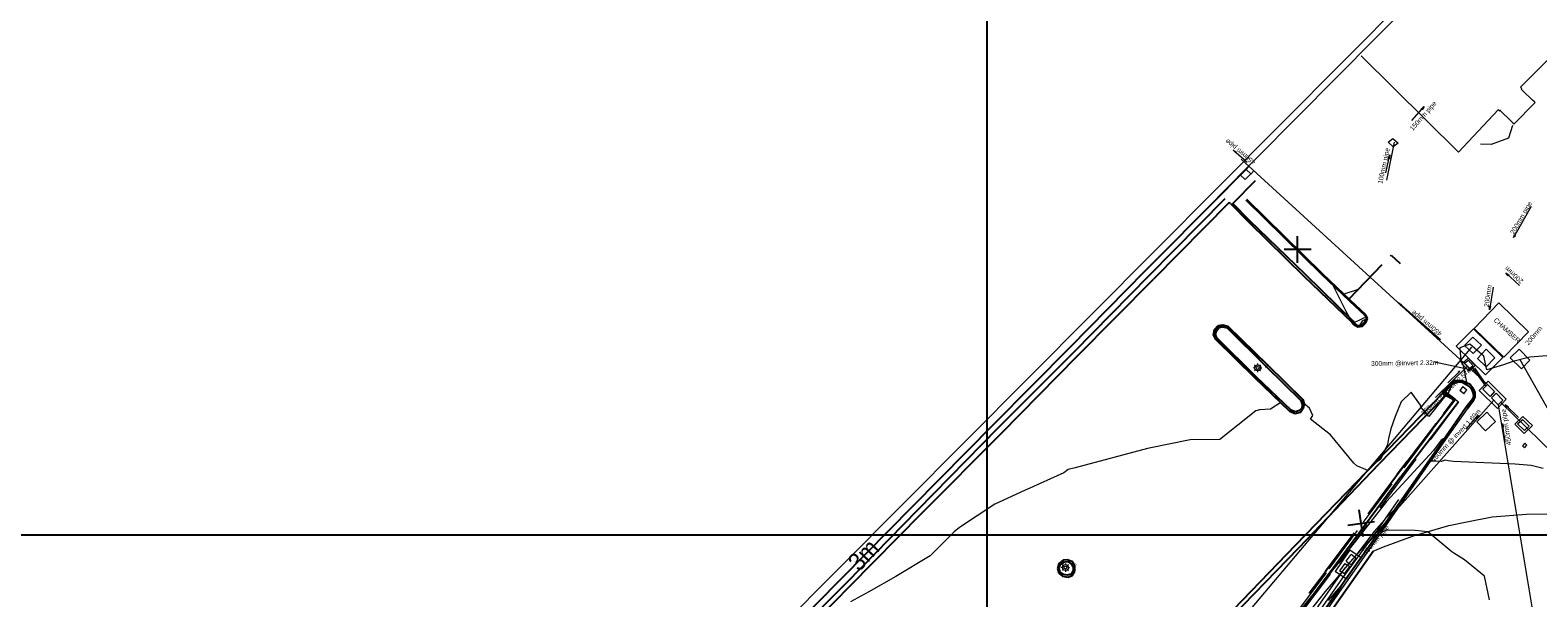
# Model space of a CAD drawing. Header units: millimetres. Extents: x -79464 to -76785, y -3788210 to -3782955.
# Tile 101 of 131: x -79080 to -78954, y -3783755 to -3783708. Entities that reach past the tile are written whole.
import ezdxf
from ezdxf.enums import TextEntityAlignment as Align
from ezdxf.lldxf.tags import DXFTag

# ---------------------------------------------------------------- set-up
doc = ezdxf.new("R2010")
doc.units = ezdxf.units.MM
doc.header["$LTSCALE"] = 8
doc.header["$MEASUREMENT"] = 0
for name, pattern in [('CENTER', [2, 1.25, -0.25, 0.25, -0.25]), ('DASHED', [0.75, 0.5, -0.25]), ('PHANTOMX2', [5, 2.5, -0.5, 0.5, -0.5, 0.5, -0.5])]:
    doc.linetypes.add(name, pattern=pattern)
for name, color, linetype in [('BUILDINGS', 7, 'Continuous'), ('EDGE OF CONCRETE', 7, 'Continuous'), ('EDGE OF PAVING', 7, 'Continuous'), ('EDGE OF TAR', 7, 'Continuous'), ('FENCE', 7, 'Continuous'), ('GCONTOUR1', 7, 'Continuous'), ('GRID', 7, 'Continuous'), ('LEGEND', 7, 'Continuous'), ('MCONTOUR1', 7, 'Continuous'), ('RETAINING WALL', 7, 'Continuous'), ('ROAD', 7, 'Continuous'), ('ROAD BARRICADE', 7, 'Continuous'), ('SEWER MANHOLE', 7, 'Continuous'), ('SG GIS CADASTRAL', 7, 'Continuous'), ('STORMWATER MANHOLE', 7, 'Continuous'), ('WALLS', 7, 'Continuous')]:
    doc.layers.add(name, color=color, linetype=linetype)
doc.styles.add('Arial Narrow', font='arial.ttf', dxfattribs={"height": 1})
doc.styles.add('Arial Unicode MS', font='arial.ttf', dxfattribs={"height": 1})
doc.styles.add('Style-Arial', font='arial.ttf')
tags = doc.linetypes.add('DASHED0', pattern=[1, 0.5, -0.5]).pattern_tags.tags
tags[6:7] = [DXFTag(74, 4), DXFTag(75, 0), DXFTag(340, '0'), DXFTag(46, 0.0), DXFTag(50, 0.0), DXFTag(44, 0.0), DXFTag(45, 0.0)]
tags[4:5] = [DXFTag(74, 4), DXFTag(75, 0), DXFTag(340, '0'), DXFTag(46, 0.0), DXFTag(50, 0.0), DXFTag(44, 0.0), DXFTag(45, 0.0)]

# ---------------------------------------------------------------- blocks, each defined once
blk = doc.blocks.new('LAMP POST TMH11.PAT', base_point=(-78906.42, -3783831.88))
at = {"layer": 'LEGEND', "color": 7, "lineweight": 18}
for p, q in [((-78907.13, -3783831.17), (-78907.42, -3783830.87)), ((-78906.42, -3783830.46), (-78906.42, -3783830.87)), ((-78905.42, -3783830.87), (-78905.71, -3783831.17)), ((-78907.42, -3783831.88), (-78907.84, -3783831.88)), ((-78907.09, -3783832.63), (-78907.42, -3783832.89)), ((-78906.42, -3783832.88), (-78906.42, -3783833.3)), ((-78905.71, -3783832.59), (-78905.41, -3783832.88)), ((-78905.42, -3783831.88), (-78905, -3783831.88))]:
    blk.add_line(p, q, dxfattribs=at)
blk.add_circle((-78906.42, -3783831.88, 5.39), 1, dxfattribs=at)
at = {"layer": 'LEGEND', "color": 1, "lineweight": 18}
blk.add_circle((-78906.42, -3783831.88, 5.39), 0.502, dxfattribs=at)
at = {"layer": 'LEGEND', "color": 7, "style": 'Arial Unicode MS', "width": 0.5}
blk.add_text('LP', height=1.254, dxfattribs=at).set_placement((-78904.03, -3783832.18, 5.35), align=Align.BOTTOM_LEFT)

msp = doc.modelspace()

# ---------------------------------------------------------------- linework, layer by layer
at = {"layer": 'BUILDINGS', "color": 6, "lineweight": 15}
for p, q in [((-78960.41, -3783717.84, 2.94), (-78968.58, -3783709.77, 2.85)), ((-78952.65, -3783709.85, 4.78), (-78955.19, -3783712.39, 5.07)), ((-78955.19, -3783712.39, 5.07), (-78955.08, -3783712.51, 5.13)), ((-78955.08, -3783712.51, 5.13), (-78955.13, -3783712.56, 5.14)), ((-78955.13, -3783712.56, 5.14), (-78954.99, -3783712.7, 4.85)), ((-78954.99, -3783712.7, 4.85), (-78954.18, -3783713.49, 5.14)), ((-78957.06, -3783714.29, 4.98), (-78960.41, -3783717.84, 5.12)), ((-78956.94, -3783714.4, 5.14), (-78957.06, -3783714.29, 4.98)), ((-78956.9, -3783714.35, 5.25), (-78956.94, -3783714.4, 5.14)), ((-78955.96, -3783715.28, 5.03), (-78956.9, -3783714.35, 5.25)), ((-78953.95, -3783713.69, 4.49), (-78955.76, -3783715.51, 5.13)), ((-78954.03, -3783713.63, 5.14), (-78954.18, -3783713.49, 5.14)), ((-78954.01, -3783713.62, 5.09), (-78954.03, -3783713.63, 5.14)), ((-78954.01, -3783713.62, 5.09), (-78953.95, -3783713.69, 4.49)), ((-78955.82, -3783715.42, 5.1), (-78955.96, -3783715.28, 5.03)), ((-78955.84, -3783715.44, 5.1), (-78955.82, -3783715.42, 5.1)), ((-78955.76, -3783715.51, 5.13), (-78955.84, -3783715.44, 5.1))]:
    msp.add_line(p, q, dxfattribs=at)
at = {"layer": 'BUILDINGS', "color": 6, "lineweight": 0}
msp.add_point((-78956.9, -3783714.35, 5.25), dxfattribs=at)
at = {"layer": 'EDGE OF CONCRETE', "color": 252, "lineweight": 15}
for p, q in [((-78960.11, -3783735.64), (-78959.59, -3783735.16)), ((-78960.11, -3783735.64), (-78959.51, -3783736.25)), ((-78958.99, -3783735.77), (-78959.59, -3783735.16)), ((-78958.99, -3783735.77), (-78959.51, -3783736.25)), ((-78960.04, -3783737.53), (-78960.29, -3783737.87)), ((-78960.04, -3783737.53), (-78960.29, -3783737.87)), ((-78960.04, -3783737.53), (-78959.7, -3783737.8)), ((-78960.04, -3783737.53), (-78959.7, -3783737.8)), ((-78956.39, -3783738.6, 3.33), (-78957.92, -3783737.09, 3.37)), ((-78959.95, -3783738.14), (-78960.29, -3783737.87)), ((-78959.95, -3783738.14), (-78960.29, -3783737.87)), ((-78959.95, -3783738.14), (-78959.7, -3783737.8)), ((-78959.95, -3783738.14), (-78959.7, -3783737.8)), ((-78958.01, -3783739.7, 3.25), (-78958.85, -3783740.49, 3.28)), ((-78958.01, -3783739.7, 3.28), (-78957.29, -3783740.48, 3.25)), ((-78958.13, -3783741.27, 3.25), (-78958.85, -3783740.49, 3.28)), ((-78958.13, -3783741.27, 3.28), (-78957.29, -3783740.48, 3.25))]:
    msp.add_line(p, q, dxfattribs=at)
at = {"layer": 'EDGE OF PAVING', "color": 1, "lineweight": 25}
for p, q in [((-78979.35, -3783722.16, 2.93), (-78977.45, -3783720.23, 2.93)), ((-78979.67, -3783722.08, 2.84), (-78986, -3783728.51, 2.83)), ((-78979.54, -3783722.17, 2.82), (-78979.67, -3783722.08, 2.84)), ((-78979.54, -3783722.17, 2.82), (-78978.02, -3783723.73, 2.83)), ((-78977.91, -3783723.61, 2.95), (-78979.35, -3783722.16, 2.93)), ((-78971.89, -3783728.12, 2.99), (-78978.22, -3783721.89, 2.99)), ((-78971.83, -3783728.07, 2.92), (-78978.18, -3783721.84, 2.98)), ((-78978.02, -3783723.73, 2.83), (-78973.38, -3783728.28, 2.87)), ((-78973.25, -3783728.14, 2.97), (-78977.91, -3783723.61, 2.95)), ((-78992.45, -3783735.01, 2.86), (-78986, -3783728.51, 2.83)), ((-78973.38, -3783728.28, 2.87), (-78969.37, -3783732.13, 2.9)), ((-78969.26, -3783732.06, 3), (-78973.25, -3783728.14, 2.97)), ((-78969.54, -3783730.38, 3.01), (-78971.89, -3783728.12, 2.99)), ((-78969.47, -3783730.3, 2.91), (-78971.83, -3783728.07, 2.92)), ((-78968.25, -3783731.58, 3), (-78969.54, -3783730.38, 3.01)), ((-78968.18, -3783731.51, 2.93), (-78969.47, -3783730.3, 2.91)), ((-78980.89, -3783732.76, 2.94), (-78980.57, -3783732.42, 2.93)), ((-78980.57, -3783732.42, 2.93), (-78980.18, -3783732.35, 2.92)), ((-78980.18, -3783732.35, 2.92), (-78979.78, -3783732.47, 2.91)), ((-78969.37, -3783732.13, 2.9), (-78969.18, -3783732.32, 2.91)), ((-78969.12, -3783732.24, 3), (-78969.26, -3783732.06, 3)), ((-78969.18, -3783732.32, 2.91), (-78968.86, -3783732.53, 2.89)), ((-78968.86, -3783732.44, 2.99), (-78969.12, -3783732.24, 3)), ((-78968.56, -3783732.38, 3.01), (-78968.86, -3783732.44, 2.99)), ((-78968.86, -3783732.53, 2.89), (-78968.46, -3783732.46, 2.9)), ((-78968.3, -3783732.13, 3.01), (-78968.56, -3783732.38, 3.01)), ((-78968.46, -3783732.46, 2.9), (-78968.19, -3783732.18, 2.91)), ((-78968.12, -3783731.84, 3), (-78968.3, -3783732.13, 3.01)), ((-78968.25, -3783731.58, 3), (-78968.12, -3783731.84, 3)), ((-78968.19, -3783732.18, 2.91), (-78968.05, -3783731.82, 2.92)), ((-78968.05, -3783731.82, 2.92), (-78968.18, -3783731.51, 2.93)), ((-78980.97, -3783733.18, 2.93), (-78980.89, -3783732.76, 2.94)), ((-78980.78, -3783733.58, 2.93), (-78980.97, -3783733.18, 2.93)), ((-78980.82, -3783733.17, 3.05), (-78980.72, -3783732.87, 3.06)), ((-78980.7, -3783733.45, 3.05), (-78980.82, -3783733.17, 3.05)), ((-78977.49, -3783736.81, 2.98), (-78980.78, -3783733.58, 2.93)), ((-78980.72, -3783732.87, 3.06), (-78980.51, -3783732.58, 3.05)), ((-78977.39, -3783736.72, 3.1), (-78980.7, -3783733.45, 3.05)), ((-78980.51, -3783732.58, 3.05), (-78980.18, -3783732.52, 3.04)), ((-78980.18, -3783732.52, 3.04), (-78979.84, -3783732.6, 3.04)), ((-78979.84, -3783732.6, 3.04), (-78976.55, -3783735.85, 3.1)), ((-78979.78, -3783732.47, 2.91), (-78976.4, -3783735.74, 2.99)), ((-78998.77, -3783741.44, 2.89), (-78992.45, -3783735.01, 2.86)), ((-78976.55, -3783735.85, 3.1), (-78973.63, -3783738.7, 3.11)), ((-78976.4, -3783735.74, 2.99), (-78973.48, -3783738.63, 2.99)), ((-78974.57, -3783739.62, 3.01), (-78977.49, -3783736.81, 2.98)), ((-78974.46, -3783739.53, 3.13), (-78977.39, -3783736.72, 3.1)), ((-78961.7, -3783737.97, 2.9), (-78961.05, -3783737.23, 2.91)), ((-78961.53, -3783737.99, 2.95), (-78960.94, -3783737.33, 3)), ((-78961.05, -3783737.23, 2.91), (-78960.68, -3783737.01, 2.9)), ((-78960.94, -3783737.33, 3), (-78960.52, -3783737.15, 3.03)), ((-78960.68, -3783737.01, 2.9), (-78960.09, -3783737.03, 2.96)), ((-78960.52, -3783737.15, 3.03), (-78960.15, -3783737.14, 3.05)), ((-78960.15, -3783737.14, 3.05), (-78959.55, -3783737.48, 3.11)), ((-78960.09, -3783737.03, 2.96), (-78959.42, -3783737.35, 3.04)), ((-78959.55, -3783737.48, 3.11), (-78959.33, -3783737.71, 3.15)), ((-78959.42, -3783737.35, 3.04), (-78959.22, -3783737.61, 3.04)), ((-78973.63, -3783738.7, 3.11), (-78973.53, -3783739.04, 3.14)), ((-78973.48, -3783738.63, 2.99), (-78973.37, -3783739, 3)), ((-78967.28, -3783743.84, 2.99), (-78961.71, -3783738.1, 2.91)), ((-78961.49, -3783738.29, 3), (-78967.05, -3783744.04, 3.11)), ((-78961.71, -3783738.1, 2.91), (-78961.7, -3783737.97, 2.9)), ((-78961.49, -3783738.29, 3), (-78961.71, -3783738.1, 2.91)), ((-78960.71, -3783738.64, 3.11), (-78961.53, -3783737.99, 2.95)), ((-78960.79, -3783738.66, 3.04), (-78961.49, -3783738.29, 3)), ((-78959.31, -3783738.72, 3.23), (-78959.75, -3783739.28, 3.29)), ((-78959.21, -3783738.78, 3.13), (-78959.64, -3783739.4, 3.15)), ((-78959.33, -3783737.71, 3.15), (-78959.19, -3783738.03, 3.21)), ((-78959.13, -3783738.37, 3.23), (-78959.31, -3783738.72, 3.23)), ((-78959.22, -3783737.61, 3.04), (-78959.04, -3783738.02, 3.1)), ((-78959.03, -3783738.39, 3.12), (-78959.21, -3783738.78, 3.13)), ((-78959.19, -3783738.03, 3.21), (-78959.13, -3783738.37, 3.23)), ((-78959.04, -3783738.02, 3.1), (-78959.03, -3783738.39, 3.12)), ((-78974.15, -3783739.84, 3.01), (-78974.57, -3783739.62, 3.01)), ((-78974.12, -3783739.66, 3.11), (-78974.46, -3783739.53, 3.13)), ((-78973.68, -3783739.71, 3), (-78974.15, -3783739.84, 3.01)), ((-78973.82, -3783739.58, 3.13), (-78974.12, -3783739.66, 3.11)), ((-78973.57, -3783739.35, 3.13), (-78973.82, -3783739.58, 3.13)), ((-78973.45, -3783739.38, 3), (-78973.68, -3783739.71, 3)), ((-78973.53, -3783739.04, 3.14), (-78973.57, -3783739.35, 3.13)), ((-78973.37, -3783739, 3), (-78973.45, -3783739.38, 3)), ((-78959.75, -3783739.28, 3.29), (-78962.04, -3783742.6, 3.56)), ((-79005.47, -3783748.18, 2.93), (-78998.77, -3783741.44, 2.89)), ((-78967.28, -3783743.84, 2.99), (-78974.08, -3783750.85, 3.11)), ((-78962.04, -3783742.6, 3.56), (-78968.07, -3783751.2, 4.29)), ((-78973.82, -3783751.08, 3.2), (-78967.05, -3783744.04, 3.11)), ((-79011.51, -3783754.29, 2.98), (-79005.47, -3783748.18, 2.93)), ((-78974.08, -3783750.85, 3.11), (-78980.77, -3783757.79, 3.26)), ((-78980.32, -3783757.8, 3.34), (-78973.82, -3783751.08, 3.2)), ((-78968.07, -3783751.2, 4.29), (-78969.71, -3783753.53, 4.46)), ((-78993.96, -3783752.41, 3.13), (-78994.08, -3783752.81, 3.15)), ((-78993.6, -3783752.11, 3.12), (-78993.96, -3783752.41, 3.13)), ((-78993.93, -3783752.79, 3.27), (-78993.81, -3783752.44, 3.27)), ((-78993.81, -3783752.44, 3.27), (-78993.5, -3783752.27, 3.26)), ((-78993.25, -3783752.09, 3.12), (-78993.6, -3783752.11, 3.12)), ((-78993.5, -3783752.27, 3.26), (-78993.21, -3783752.24, 3.25)), ((-78992.78, -3783752.25, 3.13), (-78993.25, -3783752.09, 3.12)), ((-78993.21, -3783752.24, 3.25), (-78992.96, -3783752.36, 3.26)), ((-78992.96, -3783752.36, 3.26), (-78992.77, -3783752.67, 3.28)), ((-78992.63, -3783752.58, 3.16), (-78992.78, -3783752.25, 3.13)), ((-78992.77, -3783752.67, 3.28), (-78992.77, -3783752.99, 3.27)), ((-78992.62, -3783753.03, 3.14), (-78992.63, -3783752.58, 3.16)), ((-78994.08, -3783752.81, 3.15), (-78993.95, -3783753.21, 3.12)), ((-78993.95, -3783753.21, 3.12), (-78993.65, -3783753.47, 3.16)), ((-78993.86, -3783753.14, 3.25), (-78993.93, -3783752.79, 3.27)), ((-78993.58, -3783753.33, 3.29), (-78993.86, -3783753.14, 3.25)), ((-78993.65, -3783753.47, 3.16), (-78993.18, -3783753.55, 3.17)), ((-78993.24, -3783753.39, 3.3), (-78993.58, -3783753.33, 3.29)), ((-78992.93, -3783753.29, 3.25), (-78993.24, -3783753.39, 3.3)), ((-78993.18, -3783753.55, 3.17), (-78992.83, -3783753.4, 3.13)), ((-78992.77, -3783752.99, 3.27), (-78992.93, -3783753.29, 3.25)), ((-78992.83, -3783753.4, 3.13), (-78992.62, -3783753.03, 3.14)), ((-78969.71, -3783753.53, 4.46), (-78972.43, -3783757.46, 4.77)), ((-79018.68, -3783761.62, 3.03), (-79011.51, -3783754.29, 2.98))]:
    msp.add_line(p, q, dxfattribs=at)
at = {"layer": 'EDGE OF PAVING', "color": 1, "linetype": 'DASHED0', "lineweight": 25}
for p, q in [((-78986.41, -3783728.23, 2.8), (-78979.99, -3783721.74, 2.79)), ((-78992.67, -3783734.62, 2.81), (-78986.41, -3783728.23, 2.8)), ((-78999.06, -3783741, 2.84), (-78992.67, -3783734.62, 2.81)), ((-79005.81, -3783747.88, 2.84), (-78999.06, -3783741, 2.84)), ((-79011.75, -3783753.96, 2.94), (-79005.81, -3783747.88, 2.84)), ((-79019.08, -3783761.34, 2.96), (-79011.75, -3783753.96, 2.94))]:
    msp.add_line(p, q, dxfattribs=at)
at = {"layer": 'EDGE OF TAR', "color": 5, "lineweight": 25}
msp.add_line((-78971.73, -3783757.3, 4.63), (-78967.58, -3783751.36, 4.15), dxfattribs=at)
at = {"layer": 'FENCE', "color": 216, "lineweight": 15}
for p, q in [((-78955.86, -3783715.62, 3.09), (-78956.2, -3783716.69, 4.81)), ((-78956.2, -3783716.69, 4.85), (-78957.67, -3783717.22, 4.33))]:
    msp.add_line(p, q, dxfattribs=at)
at = {"layer": 'FENCE', "color": 216, "lineweight": 25}
for p, q in [((-78977.48, -3783722.53, 2.98), (-78978.18, -3783721.84, 3.02)), ((-78974.63, -3783725.33, 2.98), (-78977.48, -3783722.53, 3.02)), ((-78977.48, -3783722.53, 2.96), (-78977.48, -3783722.53, 3.02)), ((-78972.78, -3783726.02, 3), (-78975.05, -3783726.04, 3.02)), ((-78973.91, -3783727.16, 3), (-78973.93, -3783724.9, 3.02)), ((-78970.35, -3783729.53, 3), (-78973.2, -3783726.73, 3.02)), ((-78969.59, -3783730.16, 2.95), (-78966.81, -3783727.28, 3.02)), ((-78966.11, -3783726.56, 2.93), (-78966.05, -3783726.5, 3.02)), ((-78966.11, -3783726.56, 2.91), (-78966.11, -3783726.56, 3.02)), ((-78966.05, -3783726.5, 2.99), (-78965.31, -3783727.21, 2.93)), ((-78970.35, -3783729.53, 3.02), (-78969.65, -3783730.22, 3.02)), ((-78969.59, -3783730.16, 3.02), (-78969.65, -3783730.22, 3.02)), ((-78961.67, -3783739.84, 3.02), (-78960.84, -3783738.73, 3.06)), ((-78961.67, -3783739.84, 3), (-78961.67, -3783739.84, 3.06)), ((-78964.7, -3783743.82, 3.02), (-78962.28, -3783740.64, 3.06)), ((-78964.7, -3783743.82, 3.05), (-78965.54, -3783744.93, 3.06)), ((-78967.98, -3783748.22, 3.06), (-78965.6, -3783745.01, 3.22)), ((-78965.6, -3783745.01, 3.06), (-78965.54, -3783744.93, 3.22)), ((-78965.6, -3783745.01, 2.99), (-78965.6, -3783745.01, 3.22)), ((-78969.7, -3783749.19, 3.14), (-78967.46, -3783748.86, 3.22)), ((-78968.41, -3783750.14, 3.14), (-78968.74, -3783747.9, 3.22)), ((-78971.56, -3783753.04, 3.16), (-78969.17, -3783749.83, 3.22)), ((-78972.94, -3783754.88, 3.26), (-78971.61, -3783753.12, 3.4)), ((-78971.56, -3783753.04, 3.22), (-78971.61, -3783753.12, 3.22)), ((-78972.94, -3783754.88, 3.19), (-78972.94, -3783754.88, 3.4))]:
    msp.add_line(p, q, dxfattribs=at)
at = {"layer": 'GCONTOUR1', "color": 252, "lineweight": 9}
for points, elevation in [([(-78953.28, -3783744.41), (-78954.31, -3783744.16), (-78955.63, -3783744.05), (-78960.82, -3783743.82), (-78960.83, -3783743.82), (-78961.27, -3783743.78), (-78961.53, -3783743.73), (-78961.86, -3783743.84), (-78962.3, -3783743.79), (-78962.66, -3783743.79), (-78962.73, -3783743.82), (-78962.21, -3783742.96), (-78962.02, -3783742.67), (-78961.68, -3783742.11), (-78961.51, -3783741.83), (-78961.86, -3783742.04), (-78962.49, -3783742.9), (-78966.44, -3783747.18), (-78968.78, -3783750.16), (-78968.85, -3783750.26), (-78970.69, -3783752.62), (-78970.86, -3783752.81), (-78971.18, -3783753.21), (-78971.61, -3783753.7), (-78974.03, -3783756.74)], 3.5), ([(-78971.21, -3783755.98), (-78970.72, -3783755.11), (-78970.42, -3783754.63), (-78970.09, -3783754.07), (-78970.04, -3783754), (-78970.7, -3783754.75), (-78971.35, -3783755.51)], 4.5)]:
    msp.add_lwpolyline(points, dxfattribs=dict(at, elevation=elevation))
at = {"layer": 'GRID', "color": 9}
for points in [[(-79000, -3783217.04), (-79000, -3784493.28)], [(-79264.96, -3783750), (-77988.72, -3783750)]]:
    msp.add_lwpolyline(points, dxfattribs=at)
at = {"layer": 'MCONTOUR1', "color": 8, "lineweight": 9}
for points, elevation in [([(-78970.1, -3783729.78), (-78970.1, -3783729.78), (-78968.8, -3783729.35), (-78969.61, -3783730.24), (-78969.53, -3783730.37), (-78968.32, -3783731.51), (-78968.25, -3783731.57), (-78968.17, -3783731.74), (-78968.38, -3783731.79), (-78968.88, -3783732.05), (-78969.19, -3783732.15), (-78969.26, -3783732.06), (-78969.32, -3783732), (-78969.53, -3783731.8), (-78969.85, -3783731.17), (-78970.93, -3783729.04), (-78971.35, -3783728.62), (-78972.46, -3783727.55), (-78974.73, -3783725.31), (-78975.37, -3783724.66), (-78975.16, -3783724.86), (-78974.58, -3783725.42), (-78970.47, -3783729.41), (-78970.13, -3783729.75), (-78970.1, -3783729.78), (-78970.1, -3783729.78)], 3), ([(-78968.29, -3783732.13), (-78968.17, -3783731.92), (-78968.41, -3783731.98), (-78968.49, -3783732.06), (-78968.72, -3783732.41), (-78968.55, -3783732.38), (-78968.31, -3783732.15), (-78968.29, -3783732.13)], 3), ([(-78952.63, -3783734.93), (-78954.4, -3783735.08), (-78955.84, -3783735.43), (-78956.62, -3783735.72), (-78958.01, -3783736.12), (-78958.27, -3783734.98), (-78959.44, -3783733.99), (-78960.28, -3783734.28), (-78960.21, -3783735.43), (-78960.02, -3783735.77), (-78959.74, -3783737.17), (-78959.76, -3783737.19), (-78959.96, -3783737.14), (-78960.12, -3783737.08), (-78960.32, -3783737.09), (-78960.56, -3783737.12), (-78960.64, -3783737.14), (-78960.89, -3783737.3), (-78960.9, -3783737.3), (-78960.93, -3783737.32), (-78960.94, -3783737.33), (-78961.03, -3783737.44), (-78960.97, -3783737.37), (-78961.29, -3783738.18), (-78961.47, -3783738.3), (-78961.44, -3783738.32), (-78961.36, -3783738.38), (-78961.57, -3783738.4), (-78962.88, -3783740.04), (-78963.55, -3783739.29), (-78963.58, -3783739.09), (-78964.37, -3783738.02), (-78965.22, -3783738.83), (-78965.73, -3783740.06), (-78966.08, -3783741.08), (-78966.29, -3783741.9), (-78966.37, -3783742.41), (-78966.95, -3783743.67), (-78967.17, -3783743.81), (-78967.17, -3783743.81), (-78967.26, -3783743.86), (-78967.68, -3783744.29), (-78968.02, -3783744.6), (-78968.93, -3783744.19), (-78969.2, -3783743.98), (-78971.16, -3783741.58), (-78972.82, -3783740.27), (-78972.62, -3783739.98), (-78972.92, -3783739.36), (-78973.38, -3783738.97), (-78973.5, -3783738.64), (-78975.77, -3783736.37), (-78976.18, -3783735.97), (-78976.41, -3783735.75), (-78978.22, -3783734.11), (-78978.22, -3783734.11), (-78979.82, -3783732.56), (-78979.95, -3783732.51), (-78980.18, -3783732.47), (-78980.39, -3783732.49), (-78980.54, -3783732.51), (-78980.68, -3783732.66), (-78980.8, -3783732.82), (-78980.85, -3783732.99), (-78980.88, -3783733.17), (-78980.81, -3783733.34), (-78980.73, -3783733.5), (-78979.39, -3783734.86), (-78977.47, -3783736.78), (-78977.47, -3783736.79), (-78975.32, -3783738.89), (-78976.2, -3783739.43), (-78977.11, -3783739.48), (-78977.43, -3783739.58), (-78980.43, -3783741.97), (-78980.43, -3783741.97), (-78982.93, -3783742.01), (-78986.38, -3783742.72), (-78986.53, -3783742.75), (-78992.58, -3783744.36), (-78993.18, -3783744.49), (-78993.54, -3783744.77), (-78996.64, -3783746.19), (-78996.84, -3783746.27), (-78999.34, -3783747.41), (-79002.3, -3783749.38), (-79002.75, -3783749.75), (-79004.77, -3783751.74), (-79004.77, -3783751.74), (-79007.66, -3783753.49), (-79009.91, -3783754.77), (-79011.46, -3783755.61)], 3), ([(-78957.81, -3783755.44), (-78958.23, -3783753.46), (-78959.91, -3783752.08), (-78960.8, -3783751.53), (-78960.96, -3783751.41), (-78962.99, -3783749.73), (-78964.05, -3783749.63), (-78966.42, -3783749.59), (-78966.89, -3783749.78), (-78966.61, -3783749.33), (-78965.66, -3783747.76), (-78966.41, -3783748.5), (-78967.06, -3783749.24), (-78967.47, -3783749.72), (-78969.03, -3783751.72), (-78969.51, -3783752.26), (-78970.42, -3783753.38), (-78971.59, -3783754.74), (-78971.6, -3783754.74), (-78974.01, -3783757.79)], 4), ([(-79014.14, -3783755.64), (-79012.85, -3783754.3), (-79012.84, -3783754.29)], 3)]:
    msp.add_lwpolyline(points, dxfattribs=dict(at, elevation=elevation))
at = {"layer": 'RETAINING WALL', "color": 7, "linetype": 'DASHED', "lineweight": 15}
for p, q in [((-78964.97, -3783744.37, 3.94), (-78960.68, -3783738.61, 3.29)), ((-78960.68, -3783738.61, 3.29), (-78960.41, -3783738.81, 3.23)), ((-78960.41, -3783738.81, 3.23), (-78964.63, -3783744.51, 3.79)), ((-78968.37, -3783748.92, 4.43), (-78964.97, -3783744.37, 3.94)), ((-78964.63, -3783744.51, 3.79), (-78968.07, -3783749.15, 4.2)), ((-78971.25, -3783752.84, 4.86), (-78968.37, -3783748.92, 4.43)), ((-78968.07, -3783749.15, 4.2), (-78970.88, -3783752.92, 4.46)), ((-78973.88, -3783756.39, 5.24), (-78971.25, -3783752.84, 4.86)), ((-78973.55, -3783756.49, 4.81), (-78970.88, -3783752.92, 4.46))]:
    msp.add_line(p, q, dxfattribs=at)
at = {"layer": 'ROAD', "color": 7, "lineweight": 15}
for p, q in [((-78961.75, -3783737.97, 2.93), (-78960.76, -3783738.72, 3.04)), ((-78960.68, -3783738.61, 3.15), (-78961.52, -3783737.96, 2.99)), ((-78961.99, -3783742.75, 3.41), (-78959.64, -3783739.4, 3.15)), ((-78967.97, -3783751.33, 4.13), (-78961.99, -3783742.75, 3.41)), ((-78972.16, -3783757.33, 4.61), (-78967.97, -3783751.33, 4.13))]:
    msp.add_line(p, q, dxfattribs=at)
at = {"layer": 'ROAD', "color": 7, "linetype": 'PHANTOMX2', "lineweight": 15}
for p, q in [((-78961.22, -3783749.21, 3.94), (-78959.71, -3783748.89, 3.89)), ((-78959.71, -3783748.89, 3.89), (-78957.57, -3783748.48, 3.84)), ((-78957.57, -3783748.48, 3.84), (-78954.69, -3783748.25, 3.81)), ((-78954.69, -3783748.25, 3.81), (-78952.69, -3783748.22, 3.77)), ((-78966.69, -3783750.99, 4.14), (-78964.18, -3783750.08, 4.04)), ((-78964.18, -3783750.08, 4.04), (-78961.22, -3783749.21, 3.94)), ((-78967.58, -3783751.36, 4.15), (-78966.69, -3783750.99, 4.14))]:
    msp.add_line(p, q, dxfattribs=at)
at = {"layer": 'ROAD BARRICADE', "color": 7, "lineweight": 15}
for p, q in [((-78965.44, -3783747.03, 4.59), (-78967.44, -3783749.89, 4.82)), ((-78967.44, -3783749.89, 4.82), (-78970.15, -3783753.6, 5.06)), ((-78970.15, -3783753.6, 5.06), (-78974.53, -3783759.89, 5.63))]:
    msp.add_line(p, q, dxfattribs=at)
at = {"layer": 'SEWER MANHOLE', "color": 45, "lineweight": 15}
for p, q in [((-78965.8, -3783717.01), (-78966.46, -3783720.2)), ((-78992.75, -3783773.87, 3.46), (-78959.28, -3783734.22))]:
    msp.add_line(p, q, dxfattribs=at)
for points in [[(-78964.33, -3783715.19), (-78963.28, -3783714.03), (-78963.45, -3783714.31), (-78963.53, -3783714.23), (-78963.28, -3783714.03)], [(-78966.51, -3783719.6), (-78966.18, -3783718.07), (-78966.19, -3783718.4), (-78966.29, -3783718.37), (-78966.18, -3783718.07)], [(-78954.31, -3783722.42), (-78955.77, -3783725.02), (-78955.71, -3783724.8), (-78955.62, -3783724.89), (-78955.77, -3783725.02)], [(-78955.29, -3783729.06), (-78956.43, -3783727.99), (-78956.16, -3783728.17), (-78956.23, -3783728.24), (-78956.43, -3783727.99)], [(-78957.5, -3783729.18), (-78957.81, -3783731.1), (-78957.81, -3783730.78), (-78957.71, -3783730.8), (-78957.81, -3783731.1)]]:
    msp.add_lwpolyline(points, dxfattribs=at)
for points in [[(-78966.32, -3783717), (-78965.91, -3783716.71), (-78965.47, -3783717.11), (-78965.88, -3783717.4)], [(-78954.51, -3783732.95), (-78957.01, -3783730.52), (-78959.09, -3783732.65), (-78956.59, -3783735.07)], [(-78959.13, -3783732.69), (-78960.59, -3783734.14), (-78958.14, -3783736.56), (-78956.67, -3783735.1)], [(-78959.9, -3783734.09), (-78959.17, -3783734.77), (-78958.46, -3783734.07), (-78959.19, -3783733.39)], [(-78958.07, -3783734.41), (-78958.8, -3783735.17), (-78958.07, -3783735.88), (-78957.34, -3783735.12)], [(-78955.32, -3783734.41), (-78954.4, -3783735.32), (-78955.12, -3783736.04), (-78956.05, -3783735.13)]]:
    msp.add_lwpolyline(points, close=True, dxfattribs=at)
at = {"layer": 'SEWER MANHOLE', "color": 45, "lineweight": 15, "elevation": 3.26}
msp.add_lwpolyline([(-78955.24, -3783735.26), (-78936.95, -3783767.65), (-78935.84, -3783770.56)], dxfattribs=at)
at = {"layer": 'SG GIS CADASTRAL', "color": 7, "lineweight": 18}
msp.add_line((-79025.52, -3783765.96), (-78799.36, -3783538.62), dxfattribs=at)
at = {"layer": 'STORMWATER MANHOLE', "color": 216, "lineweight": 15}
for p, q in [((-78957.97, -3783737.37, 3.06), (-78978.66, -3783718.43, 3.63)), ((-78978.71, -3783719.79, 3.61), (-78978.24, -3783719.31, 3.63)), ((-78978.71, -3783719.79, 3.63), (-78978.32, -3783720.16, 3.61)), ((-78977.85, -3783719.68, 3.63), (-78978.32, -3783720.16, 3.61)), ((-78977.85, -3783719.68, 3.61), (-78978.24, -3783719.31, 3.63)), ((-78959.66, -3783735.85), (-78962.32, -3783738.46)), ((-78961.3, -3783737.22), (-78960.3, -3783736.24)), ((-78959.29, -3783735.92), (-78958.11, -3783737.52, 3.06)), ((-78958.67, -3783737.88, 3.33), (-78957.92, -3783737.09, 3.37)), ((-78958.35, -3783737.77, 3.08), (-78957.97, -3783737.37, 3.06)), ((-78957.37, -3783737.96, 3.08), (-78957.97, -3783737.37, 3.06)), ((-78969.93, -3783752.75), (-78957.44, -3783738.69, 3.07)), ((-78958.67, -3783737.88, 3.37), (-78957.14, -3783739.38, 3.33)), ((-78958.35, -3783737.77, 3.06), (-78957.75, -3783738.36, 3.08)), ((-78957.37, -3783737.96, 3.06), (-78957.75, -3783738.36, 3.08)), ((-78957.25, -3783738.1, 3.06), (-78957.64, -3783738.49, 3.08)), ((-78957.07, -3783739.07, 3.06), (-78957.64, -3783738.49, 3.08)), ((-78957.25, -3783738.1, 3.08), (-78956.68, -3783738.68, 3.06)), ((-78956.39, -3783738.6, 3.37), (-78957.14, -3783739.38, 3.33)), ((-78957.07, -3783739.07, 3.08), (-78956.68, -3783738.68, 3.06)), ((-78957.07, -3783739.06, 3.06), (-78952, -3783769.46, 6.73)), ((-78955.66, -3783740.71, 3.37), (-78954.99, -3783740.06, 3.33)), ((-78954.2, -3783740.82, 3.37), (-78954.99, -3783740.06, 3.33)), ((-78955.66, -3783740.71, 3.33), (-78954.88, -3783741.47, 3.37)), ((-78955.44, -3783740.67, 3.08), (-78955.04, -3783740.3, 3.06)), ((-78955.44, -3783740.67, 3.06), (-78954.86, -3783741.23, 3.08)), ((-78954.46, -3783740.86, 3.08), (-78955.04, -3783740.3, 3.06)), ((-78954.2, -3783740.82, 3.33), (-78954.88, -3783741.47, 3.37)), ((-78954.46, -3783740.86, 3.06), (-78954.86, -3783741.23, 3.08)), ((-78954.84, -3783742.3, 3.35), (-78955.03, -3783742.52, 3.34)), ((-78954.85, -3783742.68, 3.35), (-78955.03, -3783742.52, 3.34)), ((-78954.85, -3783742.68, 3.34), (-78954.66, -3783742.46, 3.35)), ((-78954.84, -3783742.3, 3.34), (-78954.66, -3783742.46, 3.35)), ((-78969.52, -3783751.25, 3.34), (-78970.76, -3783753.06, 3.35)), ((-78969.52, -3783751.25, 3.35), (-78968.58, -3783751.89, 3.34)), ((-78969.94, -3783752.4, 3.34), (-78970.39, -3783753.01, 3.35)), ((-78969.98, -3783753.27, 3.35), (-78969.54, -3783752.66, 3.34)), ((-78969.94, -3783752.4, 3.35), (-78969.54, -3783752.66, 3.34)), ((-78969.83, -3783752.19, 3.35), (-78969.42, -3783751.64, 3.34)), ((-78969.83, -3783752.19, 3.34), (-78969.41, -3783752.5, 3.35)), ((-78969.82, -3783753.7, 3.35), (-78968.58, -3783751.89, 3.34)), ((-78969.01, -3783751.95, 3.35), (-78969.42, -3783751.64, 3.34)), ((-78969.01, -3783751.95, 3.34), (-78969.41, -3783752.5, 3.35)), ((-78977.35, -3783763.44), (-78969.93, -3783752.75)), ((-78969.82, -3783753.7, 3.34), (-78970.76, -3783753.06, 3.35)), ((-78969.98, -3783753.27, 3.34), (-78970.39, -3783753.01, 3.35))]:
    msp.add_line(p, q, dxfattribs=at)
at = {"layer": 'STORMWATER MANHOLE', "color": 216, "linetype": 'CENTER', "lineweight": 15}
for p, q in [((-78978.24, -3783719.31, 3.63), (-78977.99, -3783719.04)), ((-78977.84, -3783719.69), (-78977.59, -3783719.41))]:
    msp.add_line(p, q, dxfattribs=at)
at = {"layer": 'STORMWATER MANHOLE', "color": 216, "lineweight": 15}
for points in [[(-78978.15, -3783718.73), (-78979.31, -3783717.68), (-78979.03, -3783717.85), (-78979.11, -3783717.92), (-78979.31, -3783717.68)], [(-78961.91, -3783733.6), (-78965.43, -3783730.5), (-78965.15, -3783730.67), (-78965.22, -3783730.75), (-78965.43, -3783730.5)], [(-78962.41, -3783735.47), (-78958.89, -3783736.22), (-78959.04, -3783736.13), (-78959.05, -3783736.22), (-78958.89, -3783736.22)], [(-78959.07, -3783735.96), (-78958.18, -3783737.24), (-78958.41, -3783737.01), (-78958.32, -3783736.96), (-78958.18, -3783737.24)], [(-78959.76, -3783741.13), (-78958.73, -3783739.95), (-78958.9, -3783740.23), (-78958.97, -3783740.16), (-78958.73, -3783739.95)], [(-78955.36, -3783740.15), (-78956.48, -3783739.05), (-78956.21, -3783739.24), (-78956.29, -3783739.31), (-78956.48, -3783739.05)], [(-78956.48, -3783742.18), (-78956.72, -3783740.63), (-78956.61, -3783740.94), (-78956.72, -3783740.95), (-78956.72, -3783740.63)], [(-78968.37, -3783751.14), (-78967.34, -3783749.96), (-78967.51, -3783750.25), (-78967.59, -3783750.17), (-78967.34, -3783749.96)]]:
    msp.add_lwpolyline(points, dxfattribs=at)
for points in [[(-78960.3, -3783736.24), (-78960.44, -3783736.32), (-78960.36, -3783736.37)], [(-78959.59, -3783735.31), (-78959.17, -3783735.79), (-78959.47, -3783736.06), (-78959.89, -3783735.58)]]:
    msp.add_lwpolyline(points, close=True, dxfattribs=at)
at = {"layer": 'STORMWATER MANHOLE', "color": 216, "linetype": 'CENTER', "lineweight": 15}
msp.add_lwpolyline([(-78951.24, -3783744.37), (-78951.33, -3783744.26), (-78956.84, -3783738.88)], dxfattribs=at)
at = {"layer": 'WALLS', "color": 252, "lineweight": 15}
for p, q in [((-78944.18, -3783684.83, 2.97), (-78980.64, -3783721.67, 2.85)), ((-78957.67, -3783717.22, 4.53), (-78958.55, -3783717.18, 4.53))]:
    msp.add_line(p, q, dxfattribs=at)
at = {"layer": 'WALLS', "color": 252, "lineweight": 25}
for p, q in [((-78978.2, -3783719.23, 2.75), (-78980.29, -3783721.38, 2.85)), ((-78980.29, -3783721.38, 2.85), (-78986.75, -3783727.85, 2.86)), ((-78986.75, -3783727.85, 2.86), (-78993.01, -3783734.22, 2.85)), ((-78993.01, -3783734.22, 2.85), (-78999.44, -3783740.72, 2.91)), ((-78965.54, -3783744.93, 3.06), (-78960.71, -3783738.64, 3.11)), ((-78965.26, -3783745.14, 3.06), (-78960.44, -3783738.85, 3.11)), ((-78999.44, -3783740.72, 2.91), (-79006.28, -3783747.64, 2.93)), ((-78965.26, -3783745.14, 3.06), (-78971.33, -3783753.33, 3.22)), ((-79006.28, -3783747.64, 2.93), (-79012.16, -3783753.6, 3)), ((-79012.16, -3783753.6, 3), (-79019.44, -3783760.97, 3.03)), ((-78971.33, -3783753.33, 3.22), (-78976.98, -3783760.86, 3.4))]:
    msp.add_line(p, q, dxfattribs=at)

# ---------------------------------------------------------------- block references
at = {"xscale": 0.25, "yscale": 0.25}
for p in [(-78977.27, -3783735.97, 3.17), (-78993.41, -3783752.74, 3.4)]:
    msp.add_blockref('LAMP POST TMH11.PAT', p, dxfattribs=at)

# ---------------------------------------------------------------- texts
at = {"layer": 'MCONTOUR1', "color": 251, "style": 'Arial Narrow', "width": 0.9}
msp.add_text('3m', height=1.5, rotation=46.6335, dxfattribs=at).set_placement((-79010.37, -3783751.67, 3), align=Align.MIDDLE)
at = {"layer": 'SEWER MANHOLE', "color": 1, "style": 'Style-Arial'}
for s, rotation, p in [('150mm pipe', 49, (-78964.14, -3783716.17, 2.82)), ('100mm pipe', 78, (-78966.69, -3783720.57, 2.92)), ('200mm pipe', 60, (-78955.64, -3783724.86, 2.93)), ('200mm', 138, (-78954.84, -3783728.55, 2.89)), ('200mm', 82, (-78957.75, -3783730.9, 2.94)), ('CHAMBER', 317, (-78957.56, -3783732.1, 2.96)), ('200mm', 50, (-78954.44, -3783734.18, 2.96))]:
    msp.add_text(s, height=0.4, rotation=rotation, dxfattribs=at).set_placement(p, align=Align.BOTTOM_LEFT)
at = {"layer": 'STORMWATER MANHOLE', "color": 1, "style": 'Style-Arial'}
for s, rotation, p in [('450mm pipe', 141, (-78977.33, -3783718.55, 2.75)), ('450mm pipe', 141, (-78961.68, -3783732.94, 2.93)), ('300mm @invert 2.32m', 1, (-78967.74, -3783735.93, 2.95)), ('150mm @invert 2.57m', 43, (-78963.25, -3783740.08, 3.01)), ('450mm @ invert 1.69m', 47, (-78962.37, -3783743.99, 3.52)), ('450mm pipe', 99, (-78955.84, -3783742.42, 3.38)), ('450mm pipe', 50, (-78968.08, -3783751.82, 4.18))]:
    msp.add_text(s, height=0.4, rotation=rotation, dxfattribs=at).set_placement(p, align=Align.BOTTOM_LEFT)

doc.saveas('drawing.dxf')
